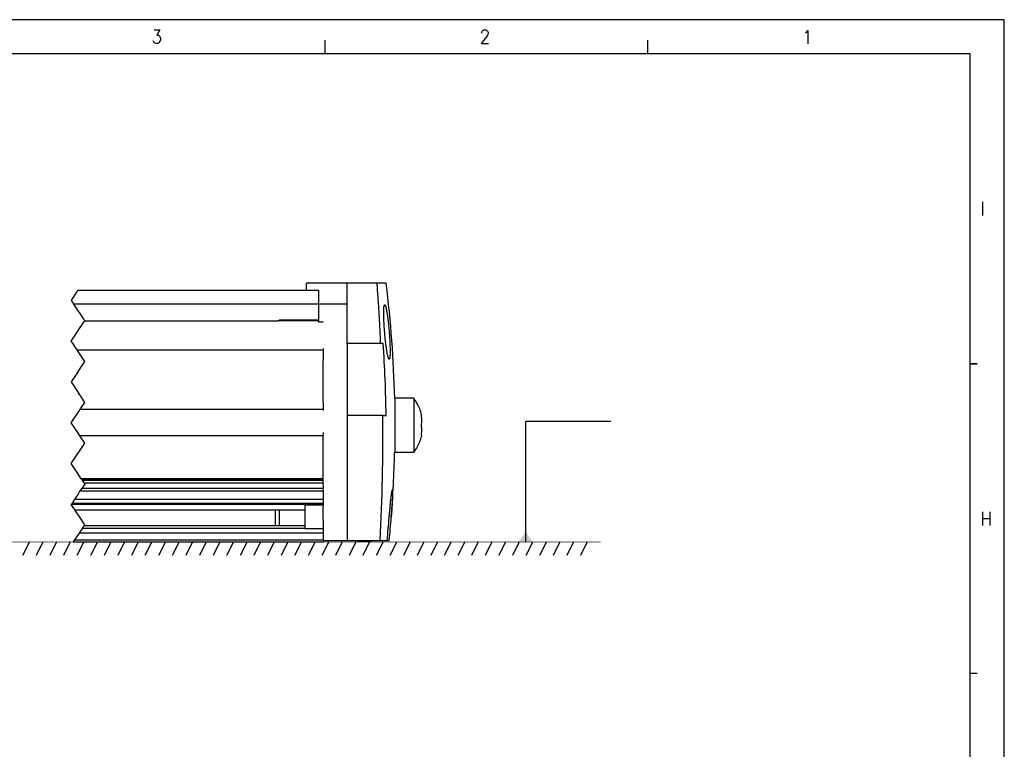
# Model space of a CAD drawing. Header units: millimetres. Extents: x -285 to 2369, y -217 to 203.
# Tile 12 of 20: x 164 to 309, y 96 to 203. Entities that reach past the tile are written whole.
import ezdxf

# ---------------------------------------------------------------- set-up
doc = ezdxf.new("R2010")
doc.units = ezdxf.units.MM
doc.linetypes.add('DOT_CENTER', pattern=[14, 12, -1, 0, -1])
doc.layers.add('1', color=7, linetype='Continuous')
doc.styles.add('CONVERTER_12', font='txt.shx', dxfattribs={"width": 0.9})
doc.dimstyles.get("Standard").update_dxf_attribs({"dimtxt": 0.18, "dimasz": 0.18, "dimexe": 0.18, "dimexo": 0.0625, "dimgap": 0.09, "dimtad": 0, "dimtih": 1, "dimtoh": 1, "dimdec": 4, "dimzin": 0, "dimdsep": 46, "dimtxsty": 'Standard', "dimcen": 0.09, "dimadec": 0, "dimazin": 0, "dimtfac": 1, "dimtdec": 4, "dimtofl": 0, "dimtmove": 0, "dimatfit": 3, "dimfxl": 1, "dimtolj": 1, "dimtzin": 0, "dimarcsym": 0})

# ---------------------------------------------------------------- blocks, each defined once
blk = doc.blocks.new('Regla_G-1640-VS4__13', base_point=(-177.36, 126.24))
at = {"color": 7, "linetype": 'Continuous'}
for p, q in [((212.62, 164.24), (206.62, 164.24)), ((206.62, 163.24), (206.62, 164.24)), ((212.62, 161.24), (212.62, 164.24)), ((217.01, 164.24), (212.62, 164.24)), ((218.34, 164.24), (217.01, 164.24)), ((173.05, 163.24), (206.62, 163.24)), ((206.62, 163.24), (208.42, 163.24)), ((208.42, 163.24), (208.42, 161.44)), ((172.38, 161.24), (208.42, 161.24)), ((208.42, 161.24), (212.62, 161.24)), ((208.42, 161.24), (208.42, 158.74)), ((212.62, 155.41), (212.62, 161.24)), ((174.05, 158.74), (202.48, 158.72)), ((202.48, 158.72), (202.52, 158.75)), ((202.52, 158.75), (208.42, 158.74)), ((208.42, 158.82), (202.6, 158.82)), ((208.42, 158.74), (208.42, 158.57)), ((208.42, 158.57), (209.1, 158.57)), ((217.55, 155.41), (212.62, 155.41)), ((212.62, 155.41), (212.62, 144.79)), ((217.9, 155.41), (217.55, 155.41)), ((172.92, 154.44), (209.12, 154.44)), ((209.1, 151.28), (209.12, 154.44)), ((209.12, 154.44), (209.12, 154.64)), ((209.1, 150.68), (209.1, 151.28)), ((209.1, 148.03), (209.1, 150.68)), ((209.1, 147.91), (209.1, 148.03)), ((209.1, 147.87), (209.1, 147.91)), ((209.12, 145.74), (209.1, 147.87)), ((222.4, 147.35), (219.6, 147.35)), ((173.39, 145.74), (209.12, 145.74)), ((209.12, 145.54), (209.12, 145.74)), ((212.62, 144.79), (212.62, 126.44)), ((217.84, 144.79), (212.62, 144.79)), ((217.84, 144.79), (218.33, 144.79)), ((209.1, 141.82), (209.12, 142.32)), ((209.1, 141.82), (173.33, 141.82)), ((209.1, 138.93), (209.1, 141.82)), ((222.4, 139.35), (219.6, 139.35)), ((209.1, 138.6), (209.1, 138.93)), ((209.1, 136.45), (209.1, 138.6)), ((209.1, 135.52), (209.1, 136.45)), ((209.1, 135.52), (173.53, 135.52)), ((209.1, 135.3), (173.68, 135.3)), ((209.1, 135.26), (173.7, 135.26)), ((173.93, 134.92), (209.1, 134.92)), ((209.1, 135.3), (209.1, 135.52)), ((209.1, 135.26), (209.1, 135.3)), ((209.1, 134.92), (209.1, 135.26)), ((209.12, 134.23), (209.1, 134.92)), ((173.39, 133.74), (209.12, 133.74)), ((173.65, 134.13), (209.1, 134.13)), ((209.1, 134.13), (209.12, 134.23)), ((209.12, 133.74), (209.1, 134.13)), ((209.12, 132.46), (209.12, 133.74)), ((209.12, 131.74), (172.05, 131.74)), ((172.19, 131.95), (209.12, 131.95)), ((209.12, 132.46), (172.53, 132.46)), ((209.12, 131.95), (209.12, 132.46)), ((209.12, 131.74), (209.12, 131.95)), ((209.12, 131.62), (209.12, 131.74)), ((172.57, 130.96), (202.6, 130.96)), ((202.6, 130.96), (206.42, 130.96)), ((209.12, 131.62), (206.42, 131.62)), ((209.1, 131.17), (209.12, 131.62)), ((209.1, 130.84), (209.1, 131.17)), ((209.12, 128.21), (209.1, 130.84)), ((209.12, 127.54), (173.25, 127.54)), ((173.73, 128.25), (206.42, 128.25)), ((174, 128.66), (202.6, 128.66)), ((202.6, 128.66), (206.42, 128.66)), ((206.42, 128.21), (209.12, 128.21)), ((209.12, 127.54), (209.12, 128.21)), ((209.12, 126.54), (209.12, 127.54)), ((172.38, 126.24), (209.1, 126.24)), ((172.58, 126.54), (209.12, 126.54)), ((209.12, 126.44), (209.1, 126.24)), ((209.12, 126.44), (209.12, 126.54)), ((209.12, 126.44), (212.62, 126.44)), ((212.62, 126.44), (214.12, 126.44)), ((214.12, 126.44), (217.47, 126.44)), ((215.84, 126.3), (214.12, 126.3)), ((217.47, 126.44), (218.49, 126.44)), ((218.49, 126.44), (218.78, 126.44))]:
    blk.add_line(p, q, dxfattribs=at)
at = {"color": 2, "linetype": 'DOT_CENTER'}
for p, q in [((172.85, 162.94), (172.19, 161.95)), ((172.85, 162.94), (172.87, 162.97)), ((172.87, 162.97), (172.92, 163.04)), ((172.92, 163.04), (173.05, 163.24)), ((172.08, 161.78), (172.05, 161.74)), ((172.05, 161.74), (172.19, 161.53)), ((172.19, 161.95), (172.08, 161.78)), ((172.19, 161.53), (172.21, 161.5)), ((172.21, 161.5), (172.25, 161.44)), ((172.25, 161.44), (172.38, 161.24)), ((172.52, 161.04), (172.38, 161.24)), ((173.93, 158.92), (172.52, 161.04)), ((172.05, 155.74), (173.88, 158.48)), ((173.88, 158.48), (173.92, 158.54)), ((173.92, 158.54), (174.05, 158.74)), ((173.93, 158.92), (174.05, 158.74)), ((172.23, 155.47), (172.05, 155.74)), ((172.78, 154.64), (172.23, 155.47)), ((172.78, 154.64), (172.92, 154.44)), ((173.05, 154.24), (172.92, 154.44)), ((174.05, 152.74), (173.05, 154.24)), ((173.08, 151.28), (174.05, 152.74)), ((172.68, 150.68), (172.05, 149.74)), ((173.08, 151.28), (172.68, 150.68)), ((172.05, 149.74), (173.19, 148.03)), ((173.27, 147.91), (173.19, 148.03)), ((173.29, 147.87), (173.27, 147.91)), ((173.35, 147.78), (173.29, 147.87)), ((173.4, 147.71), (173.35, 147.78)), ((174.05, 146.74), (173.4, 147.71)), ((173.52, 145.94), (174.05, 146.74)), ((172.05, 143.74), (173.25, 145.54)), ((173.25, 145.54), (173.39, 145.74)), ((173.39, 145.74), (173.52, 145.94)), ((173, 142.32), (172.05, 143.74)), ((173.33, 141.82), (173, 142.32)), ((172.05, 137.74), (174.05, 140.74)), ((174.05, 140.74), (173.33, 141.82)), ((172.91, 136.45), (172.05, 137.74)), ((173.53, 135.52), (172.91, 136.45)), ((173.53, 135.52), (173.68, 135.3)), ((173.68, 135.3), (173.7, 135.26)), ((173.93, 134.92), (173.7, 135.26)), ((174.05, 134.74), (173.9, 134.51)), ((173.93, 134.92), (174.05, 134.74)), ((173.05, 133.24), (172.8, 132.87)), ((173.12, 133.35), (173.05, 133.24)), ((173.12, 133.35), (173.24, 133.52)), ((173.24, 133.52), (173.39, 133.74)), ((173.39, 133.74), (173.65, 134.13)), ((173.9, 134.51), (173.65, 134.13)), ((172.19, 131.95), (172.05, 131.74)), ((172.25, 131.44), (172.05, 131.74)), ((172.53, 132.46), (172.19, 131.95)), ((172.78, 132.84), (172.53, 132.46)), ((172.8, 132.87), (172.78, 132.84)), ((172.43, 131.16), (172.25, 131.44)), ((172.43, 131.16), (172.57, 130.96)), ((172.57, 130.96), (172.65, 130.84)), ((172.87, 130.52), (172.65, 130.84)), ((173.2, 130.01), (172.87, 130.52)), ((174.05, 128.74), (173.2, 130.01)), ((172.58, 126.54), (173.25, 127.54)), ((173.25, 127.54), (173.69, 128.19)), ((173.69, 128.19), (173.73, 128.25)), ((173.73, 128.25), (173.87, 128.46)), ((173.87, 128.46), (174, 128.66)), ((174, 128.66), (174.05, 128.74)), ((172.38, 126.24), (172.58, 126.54))]:
    blk.add_line(p, q, dxfattribs=at)
at = {"color": 7, "linetype": 'Continuous'}
for centre, radius, start, end in [((51.65, 143.35), 168, 1.3641, 7.1419), ((51.65, 143.35), 166.69, 0.4953, 4.1482), ((217.2, 143.46), 6.49, 28.4276, 36.8203), ((217.28, 143.35), 6.48, 14.3131, 29.5909), ((-70.2, 141.54), 288.06, 356.9945, 0.6466), ((217.28, 143.35), 6.48, 330.4113, 345.689), ((51.66, 143.59), 167.99, 355.3181, 358.5546), ((217.2, 143.24), 6.49, 323.1804, 331.573), ((51.65, 143.35), 167.69, 354.2115, 355.3913), ((51.65, 143.35), 167.99, 354.2216, 355.3993), ((215.84, 127.3), 1, 270, 300.1722)]:
    blk.add_arc(centre, radius, start, end, dxfattribs=at)
for points, knots in [([(217.55, 155.41), (217.52, 156.13), (217.45, 157.62), (217.32, 159.84), (217.18, 162.06), (217.07, 163.52), (217.01, 164.24)], [0, 0, 0, 0, 2.166233, 4.478559, 6.676815, 8.84612, 8.84612, 8.84612, 8.84612]), ([(208.42, 161.24), (208.42, 161.24), (208.42, 161.26), (208.42, 161.3), (208.42, 161.36), (208.42, 161.41), (208.42, 161.44)], [0, 0, 0, 0, 0.0073223, 0.0585787, 0.1235013, 0.2000001, 0.2000001, 0.2000001, 0.2000001]), ([(218.79, 153.08), (218.77, 153.09), (218.71, 153.14), (218.66, 153.29), (218.6, 153.49), (218.54, 153.79), (218.47, 154.17), (218.39, 154.65), (218.3, 155.29), (218.21, 156.1), (218.14, 156.91), (218.09, 157.56), (218.05, 158.02), (218.03, 158.4), (218.02, 158.7), (218, 159.06), (217.99, 159.47), (217.99, 159.95), (217.99, 160.33), (218.01, 160.6), (218.02, 160.77), (218.05, 160.91), (218.06, 161.02), (218.11, 161.06), (218.13, 161.08)], [0, 0, 0, 0, 0.079232, 0.2057, 0.454041, 0.712711, 1.124874, 1.613018, 2.167388, 3.08356, 4.057214, 4.589382, 5.052076, 5.438333, 5.741155, 5.953517, 6.500761, 6.982884, 7.390648, 7.632984, 7.801595, 7.910793, 8.048995, 8.113211, 8.113211, 8.113211, 8.113211]), ([(218.13, 161.08), (218.14, 161.08), (218.16, 161.07), (218.19, 161.01), (218.24, 160.92), (218.3, 160.73), (218.36, 160.48), (218.41, 160.18), (218.47, 159.87), (218.52, 159.54), (218.57, 159.2), (218.61, 158.89), (218.64, 158.61), (218.67, 158.32), (218.71, 157.97), (218.75, 157.55), (218.78, 157.24), (218.79, 157.08)], [0, 0, 0, 0, 0.025032, 0.077562, 0.179633, 0.352498, 0.653376, 0.967676, 1.241599, 1.612536, 1.967371, 2.285544, 2.546441, 2.81258, 3.162962, 3.589622, 4.084622, 4.084622, 4.084622, 4.084622]), ([(202.52, 158.75), (202.53, 158.76), (202.56, 158.79), (202.58, 158.81), (202.6, 158.82)], [0, 0, 0, 0, 0.0550874, 0.1071045, 0.1071045, 0.1071045, 0.1071045]), ([(202.6, 158.74), (202.6, 158.76), (202.6, 158.79), (202.6, 158.81), (202.6, 158.82)], [0, 0, 0, 0, 0.05771896, 0.08549656, 0.08549656, 0.08549656, 0.08549656]), ([(218.79, 157.08), (218.81, 156.82), (218.85, 156.31), (218.89, 155.61), (218.91, 155.02), (218.92, 154.59), (218.93, 154.21), (218.92, 153.87), (218.91, 153.59), (218.89, 153.39), (218.87, 153.25), (218.85, 153.14), (218.8, 153.09), (218.79, 153.08)], [0, 0, 0, 0, 0.781841, 1.532846, 2.10963, 2.541568, 2.832391, 3.253426, 3.534269, 3.701139, 3.839354, 3.961368, 4.030803, 4.030803, 4.030803, 4.030803]), ([(219.6, 147.35), (219.6, 147.35), (219.6, 147.34), (219.6, 147.29), (219.6, 147.17), (219.6, 146.95), (219.6, 146.73), (219.6, 146.51), (219.6, 146.31), (219.6, 146.02), (219.6, 145.66), (219.6, 145.22), (219.6, 144.76), (219.6, 144.33), (219.6, 143.94), (219.6, 143.62), (219.6, 143.25), (219.6, 142.85), (219.6, 142.39), (219.6, 142.01), (219.6, 141.71), (219.6, 141.47), (219.6, 141.23), (219.6, 140.97), (219.6, 140.67), (219.6, 140.35), (219.6, 140.05), (219.6, 139.79), (219.6, 139.61), (219.6, 139.49), (219.6, 139.42), (219.6, 139.38), (219.6, 139.36), (219.6, 139.35), (219.6, 139.35)], [0, 0, 0, 0, 0.003338, 0.026706, 0.149528, 0.367968, 0.67762, 0.811333, 1.016867, 1.299458, 1.664343, 2.116758, 2.595766, 3.040443, 3.433837, 3.758994, 3.998963, 4.526556, 4.985562, 5.369004, 5.669905, 5.881289, 6.094073, 6.366786, 6.677053, 7.002501, 7.320759, 7.58282, 7.762986, 7.877257, 7.941636, 7.972125, 7.995613, 7.998968, 7.998968, 7.998968, 7.998968]), ([(222.4, 147.35), (222.4, 147.35), (222.4, 147.34), (222.4, 147.29), (222.4, 147.17), (222.4, 146.95), (222.4, 146.73), (222.4, 146.51), (222.4, 146.31), (222.4, 146.02), (222.4, 145.66), (222.4, 145.22), (222.4, 144.76), (222.4, 144.33), (222.4, 143.94), (222.4, 143.62), (222.4, 143.11), (222.4, 142.4), (222.4, 141.7), (222.4, 141.23), (222.4, 140.97), (222.4, 140.67), (222.4, 140.35), (222.4, 140.08), (222.4, 139.85), (222.4, 139.67), (222.4, 139.51), (222.4, 139.41), (222.4, 139.36), (222.4, 139.35), (222.4, 139.35)], [0, 0, 0, 0, 0.003348, 0.026788, 0.149705, 0.368249, 0.678011, 0.811765, 1.017357, 1.300021, 1.664989, 2.117496, 2.596594, 3.041346, 3.434799, 3.760001, 4, 4.970152, 5.882504, 6.095301, 6.368025, 6.678299, 7.003746, 7.32199, 7.49408, 7.685128, 7.857413, 7.973212, 7.986606, 8, 8, 8, 8]), ([(223.48, 144.75), (223.5, 144.65), (223.54, 144.4), (223.57, 144.05), (223.55, 143.68), (223.5, 143.47), (223.47, 143.35)], [0, 0, 0, 0, 0.306057, 0.768255, 1.049337, 1.41429, 1.41429, 1.41429, 1.41429]), ([(223.48, 144.75), (223.5, 144.75), (223.53, 144.75), (223.55, 144.8), (223.56, 144.87), (223.56, 144.92), (223.56, 144.95)], [0, 0, 0, 0, 0.0341089, 0.0877429, 0.1428678, 0.2391036, 0.2391036, 0.2391036, 0.2391036]), ([(223.47, 143.35), (223.49, 143.25), (223.55, 143.04), (223.57, 142.7), (223.54, 142.33), (223.49, 142.08), (223.47, 141.95)], [0, 0, 0, 0, 0.304817, 0.646498, 1.022972, 1.418793, 1.418793, 1.418793, 1.418793]), ([(223.47, 141.95), (223.48, 141.95), (223.52, 141.94), (223.55, 141.89), (223.56, 141.82), (223.56, 141.77), (223.56, 141.75)], [0, 0, 0, 0, 0.0481391, 0.0999168, 0.1733287, 0.2490885, 0.2490885, 0.2490885, 0.2490885]), ([(218.8, 129.88), (218.81, 129.97), (218.82, 130.18), (218.85, 130.54), (218.89, 130.96), (218.93, 131.34), (218.96, 131.69), (218.99, 131.99), (219.03, 132.34), (219.06, 132.67), (219.1, 132.98), (219.14, 133.27), (219.18, 133.51), (219.2, 133.67), (219.22, 133.76), (219.24, 133.84), (219.26, 133.87), (219.27, 133.88)], [0, 0, 0, 0, 0.284079, 0.645821, 1.069323, 1.538689, 1.798734, 2.115998, 2.469615, 2.838727, 3.110214, 3.419745, 3.713802, 3.819707, 3.921225, 3.998574, 4.034006, 4.034006, 4.034006, 4.034006]), ([(219.27, 133.88), (219.28, 133.83), (219.3, 133.73), (219.3, 133.57), (219.3, 133.37), (219.29, 133.08), (219.27, 132.64), (219.24, 132.07), (219.21, 131.51), (219.18, 130.98), (219.14, 130.47), (219.11, 130.09), (219.09, 129.88)], [0, 0, 0, 0, 0.130268, 0.307192, 0.473322, 0.754166, 1.176061, 1.783368, 2.476328, 2.848606, 3.36557, 4.008739, 4.008739, 4.008739, 4.008739]), ([(202.1, 129.8), (202.1, 129.96), (202.1, 130.26), (202.1, 130.6), (202.1, 130.83), (202.1, 130.92), (202.1, 130.96)], [0, 0, 0, 0, 0.479743, 0.886883, 1.024775, 1.162666, 1.162666, 1.162666, 1.162666]), ([(202.6, 130.96), (202.6, 130.87), (202.6, 130.69), (202.6, 130.43), (202.6, 130.14), (202.6, 129.83), (202.6, 129.51), (202.6, 129.19), (202.6, 128.91), (202.6, 128.73), (202.6, 128.66)], [0, 0, 0, 0, 0.294862, 0.533147, 0.784656, 1.145892, 1.458025, 1.760758, 2.08829, 2.3, 2.3, 2.3, 2.3]), ([(206.42, 130.96), (206.42, 131.07), (206.42, 131.29), (206.42, 131.51), (206.42, 131.62)], [0, 0, 0, 0, 0.3106061, 0.6612391, 0.6612391, 0.6612391, 0.6612391]), ([(206.42, 128.66), (206.42, 128.73), (206.42, 128.85), (206.42, 129.15), (206.42, 129.51), (206.42, 129.96), (206.42, 130.39), (206.42, 130.71), (206.42, 130.9), (206.42, 130.94), (206.42, 130.96)], [0, 0, 0, 0, 0.185642, 0.375698, 0.883991, 1.277406, 1.728646, 2.166319, 2.230736, 2.3, 2.3, 2.3, 2.3]), ([(202.1, 128.66), (202.1, 128.71), (202.1, 128.79), (202.1, 129.01), (202.1, 129.35), (202.1, 129.64), (202.1, 129.8)], [0, 0, 0, 0, 0.125225, 0.25045, 0.65759, 1.137334, 1.137334, 1.137334, 1.137334]), ([(206.42, 128.25), (206.42, 128.32), (206.42, 128.46), (206.42, 128.59), (206.42, 128.66)], [0, 0, 0, 0, 0.2013272, 0.4103216, 0.4103216, 0.4103216, 0.4103216]), ([(214.12, 126.44), (214.12, 126.42), (214.12, 126.38), (214.12, 126.34), (214.12, 126.31), (214.12, 126.3), (214.12, 126.3)], [0, 0, 0, 0, 0.0559951, 0.1014455, 0.1312268, 0.1354813, 0.1354813, 0.1354813, 0.1354813])]:
    blk.add_open_spline(points, degree=3, knots=knots, dxfattribs=at)
for points in [[(209.1, 158.54), (209.1, 158.54), (209.1, 158.56), (209.1, 158.57), (209.1, 158.57)], [(206.42, 128.21), (206.42, 128.21), (206.42, 128.23), (206.42, 128.25), (206.42, 128.25)]]:
    blk.add_open_spline(points, degree=3, dxfattribs=at)
blk = doc.blocks.new('Regla_serie_G-1740-VS4__15', base_point=(-177.36, 126.24))
blk.add_blockref('Regla_G-1640-VS4__13', (-177.36, 126.24))
blk = doc.blocks.new('Marco_a2', base_point=(304.21, -212.02))
at = {"layer": '1', "color": 2, "linetype": 'Continuous'}
for p, q in [((309.21, 202.98), (-284.79, 202.98)), ((309.21, -217.02), (309.21, 202.98)), ((209.38, 197.98), (209.38, 199.98)), ((256.79, 197.98), (256.79, 199.98)), ((305.21, 152.42), (304.21, 152.42)), ((304.21, 152.42), (305.21, 152.42)), ((305.21, 106.87), (304.21, 106.87))]:
    blk.add_line(p, q, dxfattribs=at)
at = {"layer": '1', "color": 7, "linetype": 'Continuous'}
for p, q in [((304.21, 197.98), (-264.79, 197.98)), ((304.21, -212.02), (304.21, 197.98))]:
    blk.add_line(p, q, dxfattribs=at)
at = {"layer": '1', "color": 2, "char_height": 2, "attachment_point": 4, "line_spacing_factor": 1.20048, "style": 'CONVERTER_12'}
for s, insert in [('3', (183.86, 200.47)), ('2', (232.08, 200.49)), ('1', (279.5, 200.41)), ('I', (305.71, 175.2)), ('H', (305.71, 129.65))]:
    blk.add_mtext(s, dxfattribs=dict(at, insert=insert))
blk = doc.blocks.new('Top', base_point=(304.21, -212.02))
blk.add_blockref('Marco_a2', (304.21, -212.02))
blk = doc.blocks.new('E', base_point=(7, 145.236))
at = {"layer": '1', "color": 7, "linetype": 'Continuous'}
for p, q in [((165.891, 126.236), (164.891, 124.236)), ((167.891, 126.236), (166.891, 124.236)), ((169.891, 126.236), (168.891, 124.236)), ((171.891, 126.236), (170.891, 124.236)), ((173.891, 126.236), (172.891, 124.236)), ((175.891, 126.236), (174.891, 124.236)), ((177.891, 126.236), (176.891, 124.236)), ((177.891, 126.236), (176.891, 124.236)), ((179.891, 126.236), (178.891, 124.236)), ((179.891, 126.236), (178.891, 124.236)), ((181.891, 126.236), (180.891, 124.236)), ((181.891, 126.236), (180.891, 124.236)), ((183.891, 126.236), (182.891, 124.236)), ((183.891, 126.236), (182.891, 124.236)), ((185.891, 126.236), (184.891, 124.236)), ((185.891, 126.236), (184.891, 124.236)), ((187.891, 126.236), (186.891, 124.236)), ((187.891, 126.236), (186.891, 124.236)), ((189.891, 126.236), (188.891, 124.236)), ((189.891, 126.236), (188.891, 124.236)), ((191.891, 126.236), (190.891, 124.236)), ((191.891, 126.236), (190.891, 124.236)), ((193.891, 126.236), (192.891, 124.236)), ((193.891, 126.236), (192.891, 124.236)), ((195.891, 126.236), (194.891, 124.236)), ((195.891, 126.236), (194.891, 124.236)), ((197.891, 126.236), (196.891, 124.236)), ((197.891, 126.236), (196.891, 124.236)), ((199.891, 126.236), (198.891, 124.236)), ((199.891, 126.236), (198.891, 124.236)), ((201.891, 126.236), (200.891, 124.236)), ((201.891, 126.236), (200.891, 124.236)), ((201.891, 126.236), (200.891, 124.236)), ((203.891, 126.236), (202.891, 124.236)), ((203.891, 126.236), (202.891, 124.236)), ((203.891, 126.236), (202.891, 124.236)), ((205.891, 126.236), (204.891, 124.236)), ((205.891, 126.236), (204.891, 124.236)), ((205.891, 126.236), (204.891, 124.236)), ((207.891, 126.236), (206.891, 124.236)), ((207.891, 126.236), (206.891, 124.236)), ((207.891, 126.236), (206.891, 124.236)), ((209.891, 126.236), (208.891, 124.236)), ((209.891, 126.236), (208.891, 124.236)), ((209.891, 126.236), (208.891, 124.236)), ((211.891, 126.236), (210.891, 124.236)), ((211.891, 126.236), (210.891, 124.236)), ((211.891, 126.236), (210.891, 124.236)), ((213.891, 126.236), (212.891, 124.236)), ((213.891, 126.236), (212.891, 124.236)), ((213.891, 126.236), (212.891, 124.236)), ((215.891, 126.236), (214.891, 124.236)), ((215.891, 126.236), (214.891, 124.236)), ((215.891, 126.236), (214.891, 124.236)), ((217.891, 126.236), (216.891, 124.236)), ((217.891, 126.236), (216.891, 124.236)), ((217.891, 126.236), (216.891, 124.236)), ((219.891, 126.236), (218.891, 124.236)), ((219.891, 126.236), (218.891, 124.236)), ((219.891, 126.236), (218.891, 124.236)), ((221.891, 126.236), (220.891, 124.236)), ((221.891, 126.236), (220.891, 124.236)), ((221.891, 126.236), (220.891, 124.236)), ((221.891, 126.236), (220.891, 124.236)), ((223.891, 126.236), (222.891, 124.236)), ((223.891, 126.236), (222.891, 124.236)), ((223.891, 126.236), (222.891, 124.236)), ((223.891, 126.236), (222.891, 124.236)), ((225.891, 126.236), (224.891, 124.236)), ((227.891, 126.236), (226.891, 124.236)), ((229.891, 126.236), (228.891, 124.236)), ((231.891, 126.236), (230.891, 124.236)), ((233.891, 126.236), (232.891, 124.236)), ((235.891, 126.236), (234.891, 124.236)), ((237.891, 126.236), (236.891, 124.236)), ((239.891, 126.236), (238.891, 124.236)), ((241.891, 126.236), (240.891, 124.236)), ((243.891, 126.236), (242.891, 124.236)), ((245.891, 126.236), (244.891, 124.236)), ((245.891, 126.236), (244.891, 124.236)), ((247.891, 126.236), (246.891, 124.236)), ((247.891, 126.236), (246.891, 124.236))]:
    blk.add_line(p, q, dxfattribs=at)
at = {"layer": '1', "color": 7, "linetype": 'Continuous', "const_width": 0.1}
blk.add_lwpolyline([(-204.216, 126.236), (249.891, 126.236)], dxfattribs=at)
at = {"layer": '1', "color": 2}
blk.add_solid([(238.852, 127.736), (237.791, 126.236), (239.912, 126.236)], dxfattribs=at)
blk.add_blockref('Regla_serie_G-1740-VS4__15', (-177.365, 126.236))
at = {"layer": '1', "color": 2, "linetype": 'Continuous', "has_arrowhead": 0}
blk.add_leader([(238.852, 126.236), (238.852, 143.967), (251.357, 143.967)], dimstyle='Standard', dxfattribs=at)

msp = doc.modelspace()

# ---------------------------------------------------------------- block references
for name, p in [('Top', (304.21, -212.02)), ('E', (7, 145.24))]:
    msp.add_blockref(name, p)

doc.saveas('drawing.dxf')
